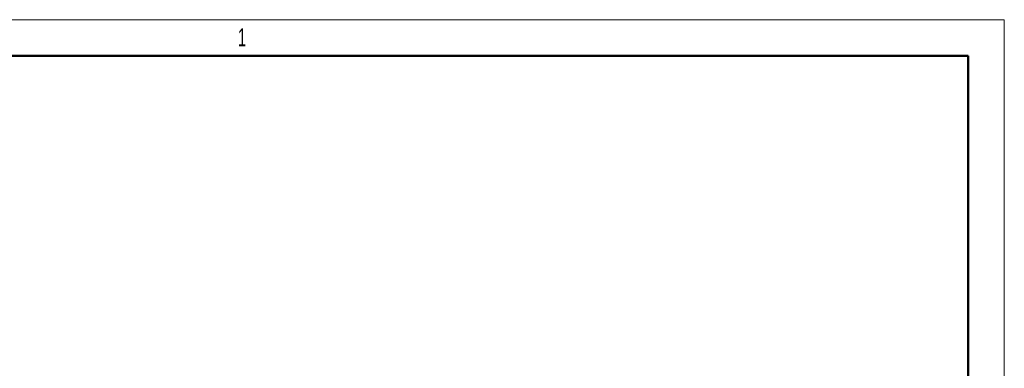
# Model space of a CAD drawing. Header units: millimetres. Extents: x 0 to 420, y 0 to 297.
# Tile 13 of 13: x 284 to 420, y 249 to 297. Entities that reach past the tile are written whole.
import ezdxf

# ---------------------------------------------------------------- set-up
doc = ezdxf.new("R2010")
doc.units = ezdxf.units.MM
doc.layers.add('ОСНОВНОЙ', color=7, linetype='Continuous', lineweight=25)
doc.styles.add('SLDTEXTSTYLE2', font='TXT', dxfattribs={"width": 0.605})

msp = doc.modelspace()

# ---------------------------------------------------------------- linework, layer by layer
at = {"color": 7, "linetype": 'Continuous', "lineweight": 18}
for p, q in [((0, 297), (420, 297)), ((420, 297), (420, 0))]:
    msp.add_line(p, q, dxfattribs=at)
at = {"color": 7, "linetype": 'Continuous', "lineweight": 50}
for p, q in [((415, 292), (20, 292)), ((415, 5), (415, 292))]:
    msp.add_line(p, q, dxfattribs=at)
at = {"layer": 'ОСНОВНОЙ', "linetype": 'Continuous', "lineweight": 18}
for p, q in [((20, 292), (415, 292)), ((415, 292), (415, 5))]:
    msp.add_line(p, q, dxfattribs=at)

# ---------------------------------------------------------------- texts
at = {"layer": 'ОСНОВНОЙ', "insert": (314.98, 295.82), "char_height": 2.5, "attachment_point": 2, "style": 'SLDTEXTSTYLE2'}
msp.add_mtext('1', dxfattribs=at)

doc.saveas('drawing.dxf')
